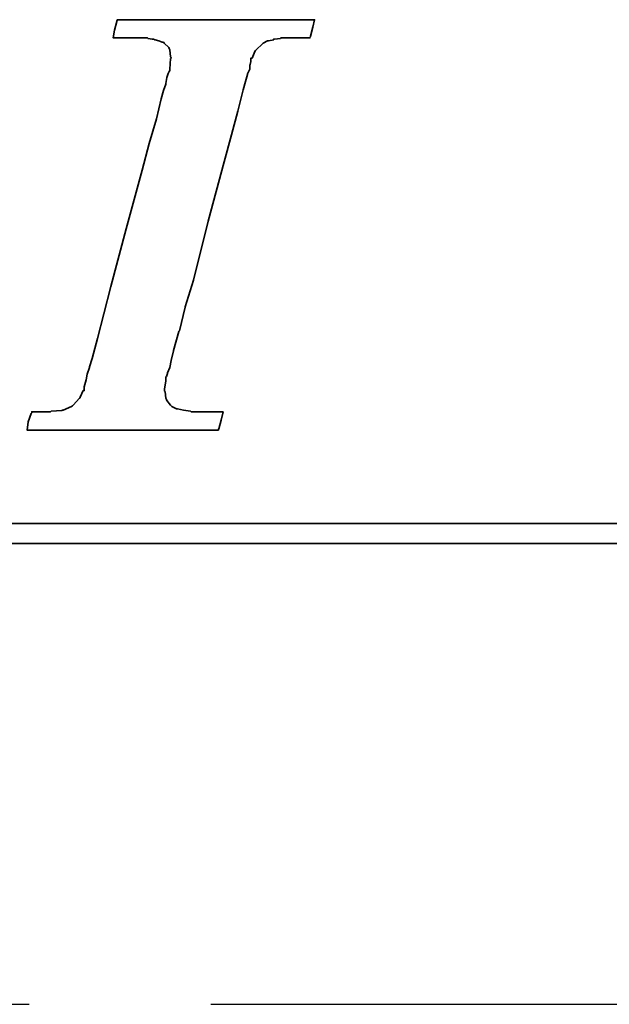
# Model space of a CAD drawing. Header units: millimetres. Extents: x -96 to 288, y -107 to 135.
# Tile 32 of 52: x 202.29 to 206.34, y 0 to 6.77. Entities that reach past the tile are written whole.
import ezdxf

# ---------------------------------------------------------------- set-up
doc = ezdxf.new("R2010")
doc.units = ezdxf.units.MM
doc.linetypes.add('CENTER', pattern=[2, 1.25, -0.25, 0.25, -0.25])
for name, color, linetype in [('CL', 1, 'CENTER'), ('DIM', 4, 'Continuous'), ('layer 1', 7, 'Continuous')]:
    doc.layers.add(name, color=color, linetype=linetype)

# ---------------------------------------------------------------- blocks, each defined once
blk = doc.blocks.new('TBI MOTION logo(完整正式版)')
at = {"layer": 'layer 1', "color": 22, "lineweight": 35}
for points, knots in [([(-40.59125, -7.94375), (-40.59125, -7.94375), (-40.97375, -7.94375), (-40.97375, -7.94375), (-40.97375, -7.94375), (-40.97375, -7.94375), (-41.38125, -7.94375), (-41.38125, -7.94375), (-41.38125, -7.94375), (-41.38125, -7.94375), (-41.54875, -7.94375), (-41.54875, -7.94375), (-41.54875, -7.94375), (-41.54875, -7.94375), (-41.59875, -7.94375), (-41.59875, -7.94375), (-41.59875, -7.94375), (-41.59875, -7.94375), (-41.88375, -7.94375), (-41.88375, -7.94375), (-41.88375, -7.94375), (-41.88375, -7.94375), (-41.90875, -7.91875), (-41.90875, -7.91875), (-41.90875, -7.91875), (-41.90875, -7.91875), (-42.19875, -7.87125), (-42.19875, -7.87125), (-42.19875, -7.87125), (-42.19875, -7.87125), (-42.43875, -7.82375), (-42.43875, -7.82375), (-42.43875, -7.82375), (-42.43875, -7.82375), (-42.45875, -7.82375), (-42.45875, -7.82375), (-42.45875, -7.82375), (-42.45875, -7.82375), (-42.48625, -7.82375), (-42.48625, -7.82375), (-42.48625, -7.82375), (-42.48625, -7.82375), (-42.67625, -7.72375), (-42.67625, -7.72375), (-42.67625, -7.72375), (-42.67625, -7.72375), (-42.70125, -7.70375), (-42.70125, -7.70375), (-42.70125, -7.70375), (-42.70125, -7.70375), (-42.72375, -7.67875), (-42.72375, -7.67875), (-42.72375, -7.67875), (-42.72375, -7.67875), (-42.86875, -7.48875), (-42.86875, -7.48875), (-42.86875, -7.48875), (-42.86875, -7.48875), (-42.89375, -7.43875), (-42.89375, -7.43875), (-42.89375, -7.43875), (-42.89375, -7.43875), (-42.91875, -7.38875), (-42.91875, -7.38875), (-42.91875, -7.38875), (-42.91875, -7.38875), (-42.93875, -7.12875), (-42.93875, -7.12875), (-42.93875, -7.12875), (-42.93875, -7.12875), (-42.96375, -7.10375), (-42.96375, -7.10375), (-42.96375, -7.10375), (-42.96375, -7.10375), (-42.96375, -7.05375), (-42.96375, -7.05375), (-42.96375, -7.05375), (-42.96375, -7.05375), (-42.96375, -7.00875), (-42.96375, -7.00875), (-42.96375, -7.00875), (-42.96375, -7.00875), (-42.91875, -6.69625), (-42.91875, -6.69625), (-42.91875, -6.69625), (-42.91875, -6.69625), (-42.91875, -6.62375), (-42.91875, -6.62375), (-42.91875, -6.62375), (-42.91875, -6.62375), (-42.91875, -6.59625), (-42.91875, -6.59625), (-42.91875, -6.59625), (-42.91875, -6.59625), (-42.91875, -6.57375), (-42.91875, -6.57375), (-42.91875, -6.57375), (-42.91875, -6.57375), (-42.91875, -6.52875), (-42.91875, -6.52875), (-42.91875, -6.52875), (-42.91875, -6.52875), (-42.89375, -6.50375), (-42.89375, -6.50375), (-42.89375, -6.50375), (-42.89375, -6.50375), (-42.84375, -6.38375), (-42.84375, -6.38375), (-42.84375, -6.38375), (-42.84375, -6.38375), (-42.84375, -6.35875), (-42.84375, -6.35875), (-42.84375, -6.35875), (-42.84375, -6.35875), (-42.74625, -6.14375), (-42.74625, -6.14375), (-42.74625, -6.14375), (-42.74625, -6.14375), (-42.70125, -5.85375), (-42.70125, -5.85375), (-42.70125, -5.85375), (-42.70125, -5.85375), (-42.60375, -5.47125), (-42.60375, -5.47125), (-42.60375, -5.47125), (-42.60375, -5.47125), (-42.60375, -5.44875), (-42.60375, -5.44875), (-42.60375, -5.44875), (-42.60375, -5.44875), (-42.38875, -4.67875), (-42.38875, -4.67875), (-42.38875, -4.67875), (-42.38875, -4.67875), (-42.36375, -4.65375), (-42.36375, -4.65375), (-42.36375, -4.65375), (-42.36375, -4.65375), (-42.12375, -3.69625), (-42.12375, -3.69625), (-42.12375, -3.69625), (-42.12375, -3.69625), (-42.12375, -3.67374), (-42.12375, -3.67374), (-42.12375, -3.67374), (-42.12375, -3.67374), (-41.78875, -2.59374), (-41.78875, -2.59374), (-41.78875, -2.59374), (-41.78875, -2.59374), (-41.18875, -0.19375), (-41.18875, -0.19375), (-41.18875, -0.19375), (-41.18875, -0.19375), (-40.54375, 2.20624), (-40.54375, 2.20624), (-40.54375, 2.20624), (-40.54375, 2.20624), (-40.25375, 3.30875), (-40.25375, 3.30875), (-40.25375, 3.30875), (-40.25375, 3.30875), (-39.98875, 4.27125), (-39.98875, 4.27125), (-39.98875, 4.27125), (-39.98875, 4.27125), (-39.77375, 5.13125), (-39.77375, 5.13125), (-39.77375, 5.13125), (-39.77375, 5.13125), (-39.67875, 5.47125), (-39.67875, 5.47125), (-39.67875, 5.47125), (-39.67875, 5.47125), (-39.60375, 5.75625), (-39.60375, 5.75625), (-39.60375, 5.75625), (-39.60375, 5.75625), (-39.60375, 5.78125), (-39.60375, 5.78125), (-39.60375, 5.78125), (-39.60375, 5.78125), (-39.50875, 5.97125), (-39.50875, 5.97125), (-39.50875, 5.97125), (-39.50875, 5.97125), (-39.50875, 6.13875), (-39.50875, 6.13875), (-39.50875, 6.13875), (-39.50875, 6.13875), (-39.48625, 6.16625), (-39.48625, 6.16625), (-39.48625, 6.16625), (-39.48625, 6.16625), (-39.46125, 6.28625), (-39.46125, 6.28625), (-39.46125, 6.28625), (-39.46125, 6.28625), (-39.46125, 6.42625), (-39.46125, 6.42625), (-39.46125, 6.42625), (-39.46125, 6.42625), (-39.41375, 6.42625), (-39.41375, 6.42625), (-39.41375, 6.42625), (-39.41375, 6.42625), (-39.29375, 6.69125), (-39.29375, 6.69125), (-39.29375, 6.69125), (-39.29375, 6.69125), (-39.26875, 6.74125), (-39.26875, 6.74125), (-39.26875, 6.74125), (-39.26875, 6.74125), (-39.24375, 6.76625), (-39.24375, 6.76625), (-39.24375, 6.76625), (-39.24375, 6.76625), (-38.98375, 7.00624), (-38.98375, 7.00624), (-38.98375, 7.00624), (-38.98375, 7.00624), (-38.95625, 7.02624), (-38.95625, 7.02624), (-38.95625, 7.02624), (-38.95625, 7.02624), (-38.78875, 7.12624), (-38.78875, 7.12624), (-38.78875, 7.12624), (-38.78875, 7.12624), (-38.76375, 7.12624), (-38.76375, 7.12624), (-38.76375, 7.12624), (-38.76375, 7.12624), (-38.74375, 7.12624), (-38.74375, 7.12624), (-38.74375, 7.12624), (-38.74375, 7.12624), (-38.52875, 7.17125), (-38.52875, 7.17125), (-38.52875, 7.17125), (-38.52875, 7.17125), (-38.52875, 7.19624), (-38.52875, 7.19624), (-38.52875, 7.19624), (-38.52875, 7.19624), (-38.50375, 7.19624), (-38.50375, 7.19624), (-38.50375, 7.19624), (-38.50375, 7.19624), (-38.26125, 7.21875), (-38.26125, 7.21875), (-38.26125, 7.21875), (-38.26125, 7.21875), (-38.23875, 7.24624), (-38.23875, 7.24624), (-38.23875, 7.24624), (-38.23875, 7.24624), (-38.21625, 7.24624), (-38.21625, 7.24624), (-38.21625, 7.24624), (-38.21625, 7.24624), (-38.18875, 7.24624), (-38.18875, 7.24624), (-38.18875, 7.24624), (-38.18875, 7.24624), (-37.90375, 7.24624), (-37.90375, 7.24624), (-37.90375, 7.24624), (-37.90375, 7.24624), (-37.85375, 7.24624), (-37.85375, 7.24624), (-37.85375, 7.24624), (-37.85375, 7.24624), (-37.75875, 7.24624), (-37.75875, 7.24624), (-37.75875, 7.24624), (-37.75875, 7.24624), (-37.42375, 7.24624), (-37.42375, 7.24624), (-37.42375, 7.24624), (-37.42375, 7.24624), (-37.08875, 7.24624), (-37.08875, 7.24624), (-37.08875, 7.24624), (-37.08875, 7.24624), (-37.06375, 7.24624), (-37.06375, 7.24624), (-37.06375, 7.24624), (-37.06375, 7.24624), (-37.06375, 7.26624), (-37.06375, 7.26624), (-37.06375, 7.26624), (-37.06375, 7.26624), (-37.03875, 7.29125), (-37.03875, 7.29125), (-37.03875, 7.29125), (-37.03875, 7.29125), (-37.03875, 7.31625), (-37.03875, 7.31625), (-37.03875, 7.31625), (-37.03875, 7.31625), (-36.94125, 7.67625), (-36.94125, 7.67625), (-36.94125, 7.67625), (-36.94125, 7.67625), (-36.86875, 7.98625), (-36.86875, 7.98625), (-36.86875, 7.98625), (-36.86875, 7.98625), (-36.98875, 7.98625), (-36.98875, 7.98625), (-36.98875, 7.98625), (-36.98875, 7.98625), (-37.42375, 7.98625), (-37.42375, 7.98625), (-37.42375, 7.98625), (-37.42375, 7.98625), (-37.94875, 7.98625), (-37.94875, 7.98625), (-37.94875, 7.98625), (-37.94875, 7.98625), (-38.57375, 7.98625), (-38.57375, 7.98625), (-38.57375, 7.98625), (-38.57375, 7.98625), (-39.29375, 7.98625), (-39.29375, 7.98625), (-39.29375, 7.98625), (-39.29375, 7.98625), (-40.82875, 7.98625), (-40.82875, 7.98625), (-40.82875, 7.98625), (-40.82875, 7.98625), (-42.36375, 7.98625), (-42.36375, 7.98625), (-42.36375, 7.98625), (-42.36375, 7.98625), (-43.08375, 7.98625), (-43.08375, 7.98625), (-43.08375, 7.98625), (-43.08375, 7.98625), (-43.70875, 7.98625), (-43.70875, 7.98625), (-43.70875, 7.98625), (-43.70875, 7.98625), (-44.23375, 7.98625), (-44.23375, 7.98625), (-44.23375, 7.98625), (-44.23375, 7.98625), (-44.66875, 7.98625), (-44.66875, 7.98625), (-44.66875, 7.98625), (-44.66875, 7.98625), (-44.88375, 7.98625), (-44.88375, 7.98625), (-44.88375, 7.98625), (-44.88375, 7.98625), (-44.90875, 7.94125), (-44.90875, 7.94125), (-44.90875, 7.94125), (-44.90875, 7.94125), (-44.90875, 7.91625), (-44.90875, 7.91625), (-44.90875, 7.91625), (-44.90875, 7.91625), (-45.00375, 7.55625), (-45.00375, 7.55625), (-45.00375, 7.55625), (-45.00375, 7.55625), (-45.05375, 7.24624), (-45.05375, 7.24624), (-45.05375, 7.24624), (-45.05375, 7.24624), (-44.61875, 7.24624), (-44.61875, 7.24624), (-44.61875, 7.24624), (-44.61875, 7.24624), (-44.11375, 7.24624), (-44.11375, 7.24624), (-44.11375, 7.24624), (-44.11375, 7.24624), (-43.99375, 7.24624), (-43.99375, 7.24624), (-43.99375, 7.24624), (-43.99375, 7.24624), (-43.94625, 7.24624), (-43.94625, 7.24624), (-43.94625, 7.24624), (-43.94625, 7.24624), (-43.92374, 7.24624), (-43.92374, 7.24624), (-43.92374, 7.24624), (-43.92374, 7.24624), (-43.65875, 7.24624), (-43.65875, 7.24624), (-43.65875, 7.24624), (-43.65875, 7.24624), (-43.63875, 7.21875), (-43.63875, 7.21875), (-43.63875, 7.21875), (-43.63875, 7.21875), (-43.46875, 7.19624), (-43.46875, 7.19624), (-43.46875, 7.19624), (-43.46875, 7.19624), (-43.39875, 7.19624), (-43.39875, 7.19624), (-43.39875, 7.19624), (-43.39875, 7.19624), (-43.37125, 7.17125), (-43.37125, 7.17125), (-43.37125, 7.17125), (-43.37125, 7.17125), (-43.34875, 7.17125), (-43.34875, 7.17125), (-43.34875, 7.17125), (-43.34875, 7.17125), (-43.20375, 7.12624), (-43.20375, 7.12624), (-43.20375, 7.12624), (-43.20375, 7.12624), (-43.05875, 7.07624), (-43.05875, 7.07624), (-43.05875, 7.07624), (-43.05875, 7.07624), (-43.01375, 7.07624), (-43.01375, 7.07624), (-43.01375, 7.07624), (-43.01375, 7.07624), (-42.98875, 7.02624), (-42.98875, 7.02624), (-42.98875, 7.02624), (-42.98875, 7.02624), (-42.79875, 6.86125), (-42.79875, 6.86125), (-42.79875, 6.86125), (-42.79875, 6.86125), (-42.77375, 6.81125), (-42.77375, 6.81125), (-42.77375, 6.81125), (-42.77375, 6.81125), (-42.74625, 6.76625), (-42.74625, 6.76625), (-42.74625, 6.76625), (-42.74625, 6.76625), (-42.72375, 6.47625), (-42.72375, 6.47625), (-42.72375, 6.47625), (-42.72375, 6.47625), (-42.70125, 6.45124), (-42.70125, 6.45124), (-42.70125, 6.45124), (-42.70125, 6.45124), (-42.70125, 6.42625), (-42.70125, 6.42625), (-42.70125, 6.42625), (-42.70125, 6.42625), (-42.72375, 6.40625), (-42.72375, 6.40625), (-42.72375, 6.40625), (-42.72375, 6.40625), (-42.74625, 5.97125), (-42.74625, 5.97125), (-42.74625, 5.97125), (-42.74625, 5.97125), (-42.74625, 5.94625), (-42.74625, 5.94625), (-42.74625, 5.94625), (-42.74625, 5.94625), (-42.74625, 5.92625), (-42.74625, 5.92625), (-42.74625, 5.92625), (-42.74625, 5.92625), (-42.77375, 5.87625), (-42.77375, 5.87625), (-42.77375, 5.87625), (-42.77375, 5.87625), (-42.81875, 5.80625), (-42.81875, 5.80625), (-42.81875, 5.80625), (-42.81875, 5.80625), (-42.86875, 5.63625), (-42.86875, 5.63625), (-42.86875, 5.63625), (-42.86875, 5.63625), (-42.91875, 5.39625), (-42.91875, 5.39625), (-42.91875, 5.39625), (-42.91875, 5.39625), (-42.91875, 5.37124), (-42.91875, 5.37124), (-42.91875, 5.37124), (-42.91875, 5.37124), (-43.01375, 5.10874), (-43.01375, 5.10874), (-43.01375, 5.10874), (-43.01375, 5.10874), (-43.10875, 4.77124), (-43.10875, 4.77124), (-43.10875, 4.77124), (-43.10875, 4.77124), (-43.29875, 3.95625), (-43.29875, 3.95625), (-43.29875, 3.95625), (-43.29875, 3.95625), (-43.58875, 2.95125), (-43.58875, 2.95125), (-43.58875, 2.95125), (-43.58875, 2.95125), (-43.87375, 1.87125), (-43.87375, 1.87125), (-43.87375, 1.87125), (-43.87375, 1.87125), (-44.52625, -0.50374), (-44.52625, -0.50374), (-44.52625, -0.50374), (-44.52625, -0.50374), (-45.14875, -2.85375), (-45.14875, -2.85375), (-45.14875, -2.85375), (-45.14875, -2.85375), (-45.43375, -3.95875), (-45.43375, -3.95875), (-45.43375, -3.95875), (-45.43375, -3.95875), (-45.69875, -4.96875), (-45.69875, -4.96875), (-45.69875, -4.96875), (-45.69875, -4.96875), (-45.91375, -5.78375), (-45.91375, -5.78375), (-45.91375, -5.78375), (-45.91375, -5.78375), (-46.01375, -6.11875), (-46.01375, -6.11875), (-46.01375, -6.11875), (-46.01375, -6.11875), (-46.01375, -6.14375), (-46.01375, -6.14375), (-46.01375, -6.14375), (-46.01375, -6.14375), (-46.10875, -6.40875), (-46.10875, -6.40875), (-46.10875, -6.40875), (-46.10875, -6.40875), (-46.15375, -6.64875), (-46.15375, -6.64875), (-46.15375, -6.64875), (-46.15375, -6.64875), (-46.20375, -6.83875), (-46.20375, -6.83875), (-46.20375, -6.83875), (-46.20375, -6.83875), (-46.22875, -6.93375), (-46.22875, -6.93375), (-46.22875, -6.93375), (-46.22875, -6.93375), (-46.22875, -7.07875), (-46.22875, -7.07875), (-46.22875, -7.07875), (-46.22875, -7.07875), (-46.27375, -7.07875), (-46.27375, -7.07875), (-46.27375, -7.07875), (-46.27375, -7.07875), (-46.39375, -7.34375), (-46.39375, -7.34375), (-46.39375, -7.34375), (-46.39375, -7.34375), (-46.39375, -7.36875), (-46.39375, -7.36875), (-46.39375, -7.36875), (-46.39375, -7.36875), (-46.42125, -7.38875), (-46.42125, -7.38875), (-46.42125, -7.38875), (-46.42125, -7.38875), (-46.68375, -7.67875), (-46.68375, -7.67875), (-46.68375, -7.67875), (-46.68375, -7.67875), (-46.70875, -7.70375), (-46.70875, -7.70375), (-46.70875, -7.70375), (-46.70875, -7.70375), (-46.75375, -7.72375), (-46.75375, -7.72375), (-46.75375, -7.72375), (-46.75375, -7.72375), (-47.08875, -7.87125), (-47.08875, -7.87125), (-47.08875, -7.87125), (-47.08875, -7.87125), (-47.11625, -7.87125), (-47.11625, -7.87125), (-47.11625, -7.87125), (-47.11625, -7.87125), (-47.13875, -7.89375), (-47.13875, -7.89375), (-47.13875, -7.89375), (-47.13875, -7.89375), (-47.56875, -7.91875), (-47.56875, -7.91875), (-47.56875, -7.91875), (-47.56875, -7.91875), (-47.59625, -7.94375), (-47.59625, -7.94375), (-47.59625, -7.94375), (-47.59625, -7.94375), (-47.64375, -7.94375), (-47.64375, -7.94375), (-47.64375, -7.94375), (-47.64375, -7.94375), (-47.73625, -7.94375), (-47.73625, -7.94375), (-47.73625, -7.94375), (-47.73625, -7.94375), (-48.07375, -7.94375), (-48.07375, -7.94375), (-48.07375, -7.94375), (-48.07375, -7.94375), (-48.36125, -7.94375), (-48.36125, -7.94375), (-48.36125, -7.94375), (-48.36125, -7.94375), (-48.36125, -7.96625), (-48.36125, -7.96625), (-48.36125, -7.96625), (-48.36125, -7.96625), (-48.36125, -7.99125), (-48.36125, -7.99125), (-48.36125, -7.99125), (-48.36125, -7.99125), (-48.38875, -8.01375), (-48.38875, -8.01375), (-48.38875, -8.01375), (-48.38875, -8.01375), (-48.50875, -8.34875), (-48.50875, -8.34875), (-48.50875, -8.34875), (-48.50875, -8.34875), (-48.55375, -8.68625), (-48.55375, -8.68625), (-48.55375, -8.68625), (-48.55375, -8.68625), (-48.45875, -8.68625), (-48.45875, -8.68625), (-48.45875, -8.68625), (-48.45875, -8.68625), (-48.07375, -8.68625), (-48.07375, -8.68625), (-48.07375, -8.68625), (-48.07375, -8.68625), (-47.52375, -8.68625), (-47.52375, -8.68625), (-47.52375, -8.68625), (-47.52375, -8.68625), (-46.92375, -8.68625), (-46.92375, -8.68625), (-46.92375, -8.68625), (-46.92375, -8.68625), (-46.25375, -8.68625), (-46.25375, -8.68625), (-46.25375, -8.68625), (-46.25375, -8.68625), (-46.20375, -8.68625), (-46.20375, -8.68625), (-46.20375, -8.68625), (-46.20375, -8.68625), (-44.71375, -8.68625), (-44.71375, -8.68625), (-44.71375, -8.68625), (-44.71375, -8.68625), (-43.22875, -8.68625), (-43.22875, -8.68625), (-43.22875, -8.68625), (-43.22875, -8.68625), (-42.55875, -8.68625), (-42.55875, -8.68625), (-42.55875, -8.68625), (-42.55875, -8.68625), (-42.50875, -8.68625), (-42.50875, -8.68625), (-42.50875, -8.68625), (-42.50875, -8.68625), (-41.93375, -8.68625), (-41.93375, -8.68625), (-41.93375, -8.68625), (-41.93375, -8.68625), (-41.38125, -8.68625), (-41.38125, -8.68625), (-41.38125, -8.68625), (-41.38125, -8.68625), (-40.97375, -8.68625), (-40.97375, -8.68625), (-40.97375, -8.68625), (-40.97375, -8.68625), (-40.78125, -8.68625), (-40.78125, -8.68625), (-40.78125, -8.68625), (-40.78125, -8.68625), (-40.78125, -8.63875), (-40.78125, -8.63875), (-40.78125, -8.63875), (-40.78125, -8.63875), (-40.75875, -8.63875), (-40.75875, -8.63875), (-40.75875, -8.63875), (-40.75875, -8.63875), (-40.66375, -8.27875), (-40.66375, -8.27875), (-40.66375, -8.27875), (-40.66375, -8.27875), (-40.59125, -7.94375), (-40.59125, -7.94375)], [0, 0, 0, 0, 0.00558659, 0.00558659, 0.00558659, 0.00558659, 0.01117318, 0.01117318, 0.01117318, 0.01117318, 0.01675978, 0.01675978, 0.01675978, 0.01675978, 0.02234637, 0.02234637, 0.02234637, 0.02234637, 0.02793296, 0.02793296, 0.02793296, 0.02793296, 0.03351955, 0.03351955, 0.03351955, 0.03351955, 0.03910615, 0.03910615, 0.03910615, 0.03910615, 0.04469274, 0.04469274, 0.04469274, 0.04469274, 0.05027933, 0.05027933, 0.05027933, 0.05027933, 0.05586592, 0.05586592, 0.05586592, 0.05586592, 0.06145251, 0.06145251, 0.06145251, 0.06145251, 0.06703911, 0.06703911, 0.06703911, 0.06703911, 0.0726257, 0.0726257, 0.0726257, 0.0726257, 0.07821229, 0.07821229, 0.07821229, 0.07821229, 0.08379888, 0.08379888, 0.08379888, 0.08379888, 0.08938547, 0.08938547, 0.08938547, 0.08938547, 0.09497207, 0.09497207, 0.09497207, 0.09497207, 0.10055866, 0.10055866, 0.10055866, 0.10055866, 0.10614525, 0.10614525, 0.10614525, 0.10614525, 0.11173184, 0.11173184, 0.11173184, 0.11173184, 0.11731844, 0.11731844, 0.11731844, 0.11731844, 0.12290503, 0.12290503, 0.12290503, 0.12290503, 0.12849162, 0.12849162, 0.12849162, 0.12849162, 0.13407821, 0.13407821, 0.13407821, 0.13407821, 0.1396648, 0.1396648, 0.1396648, 0.1396648, 0.1452514, 0.1452514, 0.1452514, 0.1452514, 0.15083799, 0.15083799, 0.15083799, 0.15083799, 0.15642458, 0.15642458, 0.15642458, 0.15642458, 0.16201117, 0.16201117, 0.16201117, 0.16201117, 0.16759777, 0.16759777, 0.16759777, 0.16759777, 0.17318436, 0.17318436, 0.17318436, 0.17318436, 0.17877095, 0.17877095, 0.17877095, 0.17877095, 0.18435754, 0.18435754, 0.18435754, 0.18435754, 0.18994413, 0.18994413, 0.18994413, 0.18994413, 0.19553073, 0.19553073, 0.19553073, 0.19553073, 0.20111732, 0.20111732, 0.20111732, 0.20111732, 0.20670391, 0.20670391, 0.20670391, 0.20670391, 0.2122905, 0.2122905, 0.2122905, 0.2122905, 0.21787709, 0.21787709, 0.21787709, 0.21787709, 0.22346369, 0.22346369, 0.22346369, 0.22346369, 0.22905028, 0.22905028, 0.22905028, 0.22905028, 0.23463687, 0.23463687, 0.23463687, 0.23463687, 0.24022346, 0.24022346, 0.24022346, 0.24022346, 0.24581006, 0.24581006, 0.24581006, 0.24581006, 0.25139665, 0.25139665, 0.25139665, 0.25139665, 0.25698324, 0.25698324, 0.25698324, 0.25698324, 0.26256983, 0.26256983, 0.26256983, 0.26256983, 0.26815642, 0.26815642, 0.26815642, 0.26815642, 0.27374302, 0.27374302, 0.27374302, 0.27374302, 0.27932961, 0.27932961, 0.27932961, 0.27932961, 0.2849162, 0.2849162, 0.2849162, 0.2849162, 0.29050279, 0.29050279, 0.29050279, 0.29050279, 0.29608939, 0.29608939, 0.29608939, 0.29608939, 0.30167598, 0.30167598, 0.30167598, 0.30167598, 0.30726257, 0.30726257, 0.30726257, 0.30726257, 0.31284916, 0.31284916, 0.31284916, 0.31284916, 0.31843575, 0.31843575, 0.31843575, 0.31843575, 0.32402235, 0.32402235, 0.32402235, 0.32402235, 0.32960894, 0.32960894, 0.32960894, 0.32960894, 0.33519553, 0.33519553, 0.33519553, 0.33519553, 0.34078212, 0.34078212, 0.34078212, 0.34078212, 0.34636872, 0.34636872, 0.34636872, 0.34636872, 0.35195531, 0.35195531, 0.35195531, 0.35195531, 0.3575419, 0.3575419, 0.3575419, 0.3575419, 0.36312849, 0.36312849, 0.36312849, 0.36312849, 0.36871508, 0.36871508, 0.36871508, 0.36871508, 0.37430168, 0.37430168, 0.37430168, 0.37430168, 0.37988827, 0.37988827, 0.37988827, 0.37988827, 0.38547486, 0.38547486, 0.38547486, 0.38547486, 0.39106145, 0.39106145, 0.39106145, 0.39106145, 0.39664804, 0.39664804, 0.39664804, 0.39664804, 0.40223464, 0.40223464, 0.40223464, 0.40223464, 0.40782123, 0.40782123, 0.40782123, 0.40782123, 0.41340782, 0.41340782, 0.41340782, 0.41340782, 0.41899441, 0.41899441, 0.41899441, 0.41899441, 0.42458101, 0.42458101, 0.42458101, 0.42458101, 0.4301676, 0.4301676, 0.4301676, 0.4301676, 0.43575419, 0.43575419, 0.43575419, 0.43575419, 0.44134078, 0.44134078, 0.44134078, 0.44134078, 0.44692737, 0.44692737, 0.44692737, 0.44692737, 0.45251397, 0.45251397, 0.45251397, 0.45251397, 0.45810056, 0.45810056, 0.45810056, 0.45810056, 0.46368715, 0.46368715, 0.46368715, 0.46368715, 0.46927374, 0.46927374, 0.46927374, 0.46927374, 0.47486034, 0.47486034, 0.47486034, 0.47486034, 0.48044693, 0.48044693, 0.48044693, 0.48044693, 0.48603352, 0.48603352, 0.48603352, 0.48603352, 0.49162011, 0.49162011, 0.49162011, 0.49162011, 0.4972067, 0.4972067, 0.4972067, 0.4972067, 0.5027933, 0.5027933, 0.5027933, 0.5027933, 0.50837989, 0.50837989, 0.50837989, 0.50837989, 0.51396648, 0.51396648, 0.51396648, 0.51396648, 0.51955307, 0.51955307, 0.51955307, 0.51955307, 0.52513966, 0.52513966, 0.52513966, 0.52513966, 0.53072626, 0.53072626, 0.53072626, 0.53072626, 0.53631285, 0.53631285, 0.53631285, 0.53631285, 0.54189944, 0.54189944, 0.54189944, 0.54189944, 0.54748603, 0.54748603, 0.54748603, 0.54748603, 0.55307263, 0.55307263, 0.55307263, 0.55307263, 0.55865922, 0.55865922, 0.55865922, 0.55865922, 0.56424581, 0.56424581, 0.56424581, 0.56424581, 0.5698324, 0.5698324, 0.5698324, 0.5698324, 0.57541899, 0.57541899, 0.57541899, 0.57541899, 0.58100559, 0.58100559, 0.58100559, 0.58100559, 0.58659218, 0.58659218, 0.58659218, 0.58659218, 0.59217877, 0.59217877, 0.59217877, 0.59217877, 0.59776536, 0.59776536, 0.59776536, 0.59776536, 0.60335196, 0.60335196, 0.60335196, 0.60335196, 0.60893855, 0.60893855, 0.60893855, 0.60893855, 0.61452514, 0.61452514, 0.61452514, 0.61452514, 0.62011173, 0.62011173, 0.62011173, 0.62011173, 0.62569832, 0.62569832, 0.62569832, 0.62569832, 0.63128492, 0.63128492, 0.63128492, 0.63128492, 0.63687151, 0.63687151, 0.63687151, 0.63687151, 0.6424581, 0.6424581, 0.6424581, 0.6424581, 0.64804469, 0.64804469, 0.64804469, 0.64804469, 0.65363128, 0.65363128, 0.65363128, 0.65363128, 0.65921788, 0.65921788, 0.65921788, 0.65921788, 0.66480447, 0.66480447, 0.66480447, 0.66480447, 0.67039106, 0.67039106, 0.67039106, 0.67039106, 0.67597765, 0.67597765, 0.67597765, 0.67597765, 0.68156425, 0.68156425, 0.68156425, 0.68156425, 0.68715084, 0.68715084, 0.68715084, 0.68715084, 0.69273743, 0.69273743, 0.69273743, 0.69273743, 0.69832402, 0.69832402, 0.69832402, 0.69832402, 0.70391061, 0.70391061, 0.70391061, 0.70391061, 0.70949721, 0.70949721, 0.70949721, 0.70949721, 0.7150838, 0.7150838, 0.7150838, 0.7150838, 0.72067039, 0.72067039, 0.72067039, 0.72067039, 0.72625698, 0.72625698, 0.72625698, 0.72625698, 0.73184358, 0.73184358, 0.73184358, 0.73184358, 0.73743017, 0.73743017, 0.73743017, 0.73743017, 0.74301676, 0.74301676, 0.74301676, 0.74301676, 0.74860335, 0.74860335, 0.74860335, 0.74860335, 0.75418994, 0.75418994, 0.75418994, 0.75418994, 0.75977654, 0.75977654, 0.75977654, 0.75977654, 0.76536313, 0.76536313, 0.76536313, 0.76536313, 0.77094972, 0.77094972, 0.77094972, 0.77094972, 0.77653631, 0.77653631, 0.77653631, 0.77653631, 0.78212291, 0.78212291, 0.78212291, 0.78212291, 0.7877095, 0.7877095, 0.7877095, 0.7877095, 0.79329609, 0.79329609, 0.79329609, 0.79329609, 0.79888268, 0.79888268, 0.79888268, 0.79888268, 0.80446927, 0.80446927, 0.80446927, 0.80446927, 0.81005587, 0.81005587, 0.81005587, 0.81005587, 0.81564246, 0.81564246, 0.81564246, 0.81564246, 0.82122905, 0.82122905, 0.82122905, 0.82122905, 0.82681564, 0.82681564, 0.82681564, 0.82681564, 0.83240223, 0.83240223, 0.83240223, 0.83240223, 0.83798883, 0.83798883, 0.83798883, 0.83798883, 0.84357542, 0.84357542, 0.84357542, 0.84357542, 0.84916201, 0.84916201, 0.84916201, 0.84916201, 0.8547486, 0.8547486, 0.8547486, 0.8547486, 0.8603352, 0.8603352, 0.8603352, 0.8603352, 0.86592179, 0.86592179, 0.86592179, 0.86592179, 0.87150838, 0.87150838, 0.87150838, 0.87150838, 0.87709497, 0.87709497, 0.87709497, 0.87709497, 0.88268156, 0.88268156, 0.88268156, 0.88268156, 0.88826816, 0.88826816, 0.88826816, 0.88826816, 0.89385475, 0.89385475, 0.89385475, 0.89385475, 0.89944134, 0.89944134, 0.89944134, 0.89944134, 0.90502793, 0.90502793, 0.90502793, 0.90502793, 0.91061453, 0.91061453, 0.91061453, 0.91061453, 0.91620112, 0.91620112, 0.91620112, 0.91620112, 0.92178771, 0.92178771, 0.92178771, 0.92178771, 0.9273743, 0.9273743, 0.9273743, 0.9273743, 0.93296089, 0.93296089, 0.93296089, 0.93296089, 0.93854749, 0.93854749, 0.93854749, 0.93854749, 0.94413408, 0.94413408, 0.94413408, 0.94413408, 0.94972067, 0.94972067, 0.94972067, 0.94972067, 0.95530726, 0.95530726, 0.95530726, 0.95530726, 0.96089385, 0.96089385, 0.96089385, 0.96089385, 0.96648045, 0.96648045, 0.96648045, 0.96648045, 0.97206704, 0.97206704, 0.97206704, 0.97206704, 0.97765363, 0.97765363, 0.97765363, 0.97765363, 0.98324022, 0.98324022, 0.98324022, 0.98324022, 0.98882682, 0.98882682, 0.98882682, 0.98882682, 0.99441341, 0.99441341, 0.99441341, 0.99441341, 1, 1, 1, 1]), ([(75.90875, -9.47875), (75.90875, -9.47875), (75.90875, -12.28625), (75.90875, -12.28625), (75.90875, -12.28625), (75.90875, -12.28625), (75.90875, -12.47875), (75.90875, -12.47875), (75.90875, -12.47875), (75.90875, -12.47875), (75.71625, -12.47875), (75.71625, -12.47875), (75.71625, -12.47875), (75.71625, -12.47875), (-88.32875, -12.47875), (-88.32875, -12.47875), (-88.32875, -12.47875), (-88.32875, -12.47875), (-88.32875, -13.29375), (-88.32875, -13.29375), (-88.32875, -13.29375), (-88.32875, -13.29375), (82.89125, -13.29375), (82.89125, -13.29375), (82.89125, -13.29375), (82.89125, -13.29375), (75.90875, -9.47875), (75.90875, -9.47875)], [0, 0, 0, 0, 0.14285714, 0.14285714, 0.14285714, 0.14285714, 0.28571429, 0.28571429, 0.28571429, 0.28571429, 0.42857143, 0.42857143, 0.42857143, 0.42857143, 0.57142857, 0.57142857, 0.57142857, 0.57142857, 0.71428571, 0.71428571, 0.71428571, 0.71428571, 0.85714286, 0.85714286, 0.85714286, 0.85714286, 1, 1, 1, 1])]:
    blk.add_open_spline(points, degree=3, knots=knots, dxfattribs=at)

msp = doc.modelspace()

# ---------------------------------------------------------------- linework, layer by layer
at = {"layer": 'CL', "color": 0, "ltscale": 5}
msp.add_line((143.603, 0), (253.603, 0), dxfattribs=at)

# ---------------------------------------------------------------- block references
at = {"layer": 'DIM', "color": 7, "xscale": 0.169361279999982, "yscale": 0.169361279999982, "zscale": 0.169361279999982}
msp.add_blockref('TBI MOTION logo(完整正式版)', (210.5611, 5.4218), dxfattribs=at)

doc.saveas('drawing.dxf')
